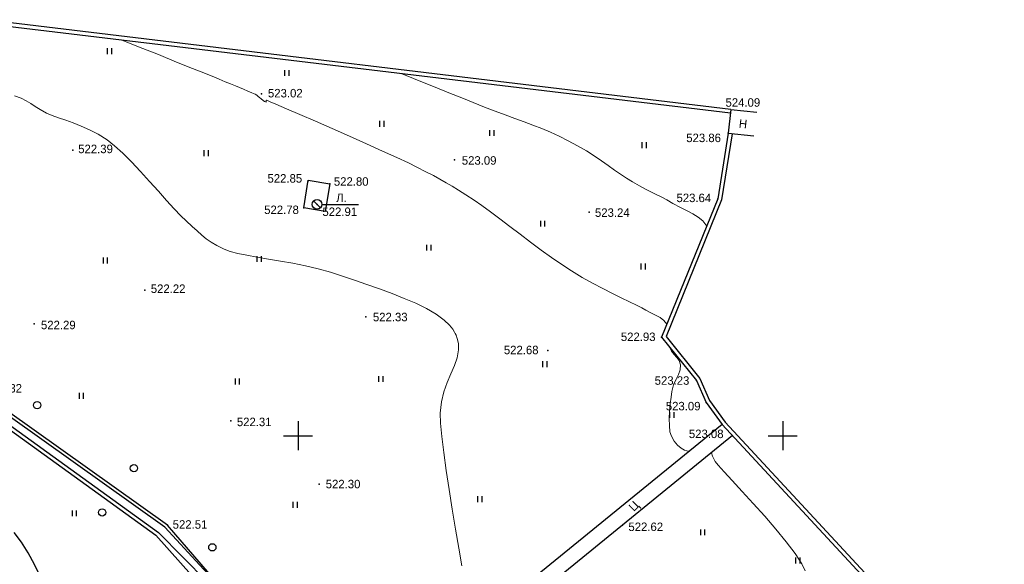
# Model space of a CAD drawing. Header units: millimetres. Extents: x 767170 to 66149698, y -983507 to 2493658.
# Tile 177 of 256: x 2530688 to 2632280, y -470905 to -414727. Entities that reach past the tile are written whole.
import ezdxf

# ---------------------------------------------------------------- set-up
doc = ezdxf.new("R2010")
doc.units = ezdxf.units.MM
doc.linetypes.add('Д_ТРОТ_ТРУБА', pattern=[3, 1.5, -1.5])
doc.linetypes.add('ДОРОГИ_СТРОЯЩ', pattern=[9, 8, -1])
for name, color, linetype in [('(001) Сетка', 92, 'Continuous'), ('(004) Точки рельефа', 7, 'Continuous'), ('(007) Здания', 7, 'Continuous'), ('(011) Колодцы', 7, 'Continuous'), ('(022) Возд. Линии', 7, 'Continuous'), ('(025) Дорога', 7, 'Continuous'), ('(027) Гидрография', 7, 'Continuous'), ('(031) Горизонтали', 42, 'Continuous'), ('(036) Растительность', 7, 'Continuous'), ('(038) Деревья', 7, 'Continuous'), ('(040) Ограда', 7, 'Continuous')]:
    doc.layers.add(name, color=color, linetype=linetype)
doc.layers.add('(032) Горизонтали утолщенные', color=32, linetype='Continuous', lineweight=30)
doc.styles.add('BM-431', font='txt')
doc.styles.add('D-431', font='txt')
doc.styles.add('P-131', font='txt')
doc.styles.add('S', font='txtwr', dxfattribs={"oblique": 15})
doc.styles.get("Standard").update_dxf_attribs({"font": 'isocpeui.ttf'})
doc.linetypes.add('ОГРАДА_БЕТ', pattern='A,4,["|",Standard,S=0.8,R=0,X=0,Y=-0.8],4', length=8)
doc.linetypes.add('ОТКОСЫ_НЕУКР1', pattern='A,0.5,["|",Standard,S=-1.2,R=0,X=0,Y=1.2],1,["|",Standard,S=-0.5,R=0,X=0,Y=0.5],0.5', length=2)

# ---------------------------------------------------------------- blocks, each defined once
blk = doc.blocks.new('I04010')
for p, q in [((-0.412273, 0.007146), (-0.412273, 1.207146)), ((0.387727, 1.207146), (0.387727, 0.007146))]:
    blk.add_line(p, q)
blk = doc.blocks.new('d')
at = {"layer": '(038) Деревья'}
blk.add_ellipse((0, 0), major_axis=(0.265, 0.265), ratio=1, start_param=5.497787, end_param=11.780972, dxfattribs=at)
blk = doc.blocks.new('Setka')
at = {"layer": '(001) Сетка'}
for p, q in [((0, 1.5), (0, -1.5)), ((-1.5, 0), (1.5, 0))]:
    blk.add_line(p, q, dxfattribs=at)
blk = doc.blocks.new('I01171-flat-4')
at = {"layer": '(011) Колодцы'}
blk.add_line((-0.36, 0.35), (0.35, -0.35), dxfattribs=at)
blk.add_circle((0, 0), 0.5, dxfattribs=at)
at = {"color": 4, "style": 'S', "oblique": 15}
blk.add_attdef('Z', (0.81, -0.55), '', height=1, dxfattribs=at)
blk = doc.blocks.new('Topo Xos')
at = {"layer": '(004) Точки рельефа', "color": 7, "linetype": 'ByBlock', "lineweight": -2, "transparency": 16777216}
for p in [(102.9, 149.25), (151.26, 147.23), (151.04, 145.19), (83.42, 143.44), (122.78, 142.42), (107.7, 140.27), (109.92, 139.97), (149.97, 138.4), (107.24, 137.47), (108.61, 137.84), (136.68, 137.03), (90.86, 128.99), (113.65, 126.22), (79.42, 125.52), (144.16, 124.14), (132.41, 122.77), (147.77, 119.68), (148.75, 117.4), (99.73, 115.52), (150.42, 115.12), (108.84, 108.99), (93.19, 104.74), (140.13, 104.76)]:
    blk.add_point(p, dxfattribs=at)
at = {"layer": '(022) Возд. Линии', "color": 0, "ltscale": 600, "transparency": 16777216, "flags": 128}
blk.add_lwpolyline([(109.12, 137.84), (112.9, 137.84)], dxfattribs=at)
at = {"layer": '(025) Дорога', "linetype": 'Д_ТРОТ_ТРУБА', "ltscale": 600, "transparency": 16777216, "flags": 128}
blk.add_lwpolyline([(107.24, 137.47), (107.71, 140.33), (109.92, 139.97), (109.45, 137.1)], close=True, dxfattribs=at)
at = {"layer": '(025) Дорога', "linetype": 'Д_ТРОТ_ТРУБА', "ltscale": 600, "transparency": 16777216}
for points in [[(150.42, 115.12), (125.98, 95.26)], [(151.48, 113.98), (127.15, 94.21)]]:
    blk.add_lwpolyline(points, dxfattribs=at)
at = {"layer": '(027) Гидрография', "color": 3, "ltscale": 600, "transparency": 16777216}
for points in [[(39.25, 151), (51.34, 133.53), (92.26, 103.99), (99.78, 96.36)], [(100.14, 96.71), (92.92, 104.55), (51.81, 133.81), (39.59, 151.22)]]:
    blk.add_lwpolyline(points, dxfattribs=at)
at = {"layer": '(031) Горизонтали', "color": 42, "linetype": 'Continuous', "lineweight": 0, "ltscale": 600, "transparency": 16777216}
for points in [[(123.56, 100.56), (123.24, 102.38), (122.9, 104.34), (122.56, 106.38), (122.23, 108.42), (121.93, 110.39), (121.68, 112.24), (121.48, 113.88), (121.36, 115.26), (121.33, 116.3), (121.44, 117.46), (121.7, 118.5), (122.05, 119.47), (122.43, 120.36), (122.79, 121.2), (123.07, 122.02), (123.22, 122.83), (123.2, 123.49), (123.08, 124), (122.96, 124.35), (122.87, 124.53), (122.8, 124.67), (122.62, 124.96), (122.29, 125.37), (121.74, 125.89), (120.9, 126.5), (119.91, 127.08), (118.81, 127.63), (117.61, 128.14), (116.36, 128.64), (115.06, 129.11), (113.76, 129.56), (112.48, 130.01), (111.25, 130.44), (110.01, 130.85), (108.73, 131.19), (107.42, 131.49), (106.11, 131.76), (104.83, 131.99), (103.59, 132.2), (102.43, 132.39), (101.37, 132.58), (100.43, 132.78), (99.64, 132.99), (99.02, 133.21), (98.28, 133.58), (97.69, 133.93), (97.18, 134.29), (96.72, 134.67), (96.26, 135.09), (95.73, 135.57), (95.1, 136.14), (94.55, 136.67), (93.87, 137.39), (93.09, 138.25), (92.24, 139.2), (91.33, 140.21), (90.41, 141.23), (89.48, 142.21), (88.58, 143.11), (87.73, 143.89), (86.95, 144.5), (86.03, 145.07), (85.14, 145.54), (84.28, 145.92), (83.46, 146.24), (82.68, 146.51), (81.95, 146.76), (81.28, 147), (80.69, 147.26), (80.03, 147.61), (79.52, 147.94), (79.07, 148.24), (78.61, 148.53), (78.08, 148.8), (77.4, 149.05)], [(144.71, 125.47), (144.39, 125.87), (144.02, 126.16), (143.6, 126.39), (143.11, 126.62), (142.55, 126.92), (142.13, 127.15), (141.56, 127.43), (140.84, 127.78), (140.01, 128.18), (139.09, 128.64), (138.09, 129.15), (137.04, 129.71), (135.96, 130.31), (134.86, 130.97), (133.86, 131.62), (132.81, 132.35), (131.73, 133.13), (130.65, 133.94), (129.57, 134.76), (128.51, 135.57), (127.49, 136.34), (126.52, 137.07), (125.63, 137.71), (124.82, 138.26), (123.95, 138.83), (123.21, 139.3), (122.55, 139.71), (121.93, 140.07), (121.3, 140.43), (120.62, 140.8), (119.85, 141.21), (118.92, 141.68), (118.05, 142.11), (116.84, 142.67), (115.37, 143.34), (113.71, 144.08), (111.95, 144.87), (110.16, 145.65), (108.44, 146.41), (106.84, 147.11), (105.46, 147.7), (104.37, 148.17), (103.77, 148.43), (103.5, 148.54), (103.41, 148.58), (103.4, 148.58), (103.39, 148.57), (103.38, 148.54), (103.38, 148.45), (103.36, 148.38), (103.28, 148.41), (103.19, 148.45), (103.06, 148.54), (102.84, 148.71), (102.66, 148.85), (102.54, 148.98), (102.41, 149.1), (102.23, 149.2), (101.9, 149.35), (101.48, 149.52), (101.01, 149.72), (100.62, 149.89), (100.19, 150.07), (99.7, 150.27), (99.15, 150.49), (98.53, 150.75), (98.04, 150.95), (97.1, 151.33), (95.77, 151.86), (94.13, 152.52), (92.25, 153.28), (90.19, 154.1), (88.58, 154.75)], [(148.83, 135.58), (148.42, 136.13), (147.94, 136.53), (147.4, 136.86), (146.79, 137.17), (146.1, 137.5), (145.34, 137.92), (144.7, 138.29), (144.13, 138.6), (143.6, 138.87), (143.06, 139.13), (142.5, 139.42), (141.87, 139.75), (141.15, 140.16), (140.54, 140.53), (139.93, 140.94), (139.31, 141.38), (138.65, 141.84), (137.96, 142.33), (137.21, 142.83), (136.4, 143.35), (135.5, 143.87), (134.52, 144.4), (133.6, 144.86), (132.7, 145.27), (131.8, 145.65), (130.89, 146.01), (129.97, 146.36), (129.02, 146.71), (128.03, 147.08), (126.99, 147.46), (125.89, 147.88), (124.72, 148.34), (123.54, 148.81), (122.22, 149.34), (120.8, 149.92), (119.31, 150.51), (117.81, 151.12), (117.35, 151.3)], [(147.02, 112.36), (146.94, 112.37), (146.77, 112.4), (146.52, 112.49), (146.18, 112.68), (145.79, 113), (145.45, 113.42), (145.17, 113.92), (145.03, 114.39), (144.97, 115.01), (144.96, 115.72), (144.99, 116.49), (145.06, 117.25), (145.14, 117.95), (145.23, 118.55), (145.41, 119.22), (145.66, 119.79), (145.91, 120.28), (146.09, 120.76), (146.12, 121.27), (145.99, 121.72), (145.75, 122.05), (145.47, 122.35), (145.19, 122.7), (144.96, 123.16)], [(158.99, 100.04), (158.64, 100.75), (157.95, 101.81), (157.03, 103.02), (155.96, 104.32), (154.81, 105.66), (153.63, 106.98), (152.49, 108.23), (151.46, 109.34), (150.61, 110.26), (150, 110.94), (149.69, 111.33), (149.43, 111.85), (149.31, 112.22)]]:
    blk.add_lwpolyline(points, dxfattribs=at)
at = {"layer": '(032) Горизонтали утолщенные', "color": 32, "linetype": 'Continuous', "lineweight": 30, "ltscale": 600, "transparency": 16777216}
blk.add_lwpolyline([(81.91, 94.08), (81.91, 94.08), (81.95, 94.32), (81.93, 94.6), (81.86, 94.88), (81.67, 95.44), (81.39, 96.23), (81.02, 97.21), (80.57, 98.31), (80.04, 99.49), (79.46, 100.7), (78.81, 101.88), (78.13, 102.98), (77.38, 104)], dxfattribs=at)
at = {"layer": '(040) Ограда', "linetype": 'ОГРАДА_БЕТ', "ltscale": 600, "transparency": 16777216, "flags": 128}
for points in [[(151.26, 147.23), (74.07, 156.49)], [(151.44, 145.12), (150.36, 138.29), (144.62, 124.2), (148.11, 119.89), (149.1, 117.6), (150.73, 115.38), (179.98, 83.79), (170.16, 56.55)]]:
    blk.add_lwpolyline(points, dxfattribs=at)
at = {"layer": '(040) Ограда', "ltscale": 600, "transparency": 16777216, "flags": 128}
for points in [[(151.31, 147.63), (74.12, 156.89)], [(151.04, 145.19), (149.97, 138.4), (144.16, 124.14), (147.77, 119.68), (148.75, 117.4), (150.42, 115.12), (179.53, 83.69), (169.44, 55.74), (170.44, 55.29), (170.86, 56.3), (169.78, 56.68)]]:
    blk.add_lwpolyline(points, dxfattribs=at)
at = {"linetype": 'ОТКОСЫ_НЕУКР1', "ltscale": 600, "transparency": 16777216}
for points in [[(100.14, 96.71), (93.19, 104.74), (52.13, 133.96), (40.21, 151.42)], [(38.88, 150.75), (51.05, 133.24), (91.98, 103.7), (97.07, 98), (99.78, 96.36)]]:
    blk.add_lwpolyline(points, dxfattribs=at)
at = {"ltscale": 600, "transparency": 16777216}
for points in [[(151.31, 147.63), (151.04, 145.19), (153.67, 144.9)], [(151.31, 147.63), (153.99, 147.34)]]:
    blk.add_lwpolyline(points, dxfattribs=at)
at = {"layer": '(001) Сетка', "transparency": 16777216}
for p in [(106.66, 113.97), (156.66, 113.97)]:
    blk.add_blockref('Setka', p, dxfattribs=at)
at = {"layer": '(022) Возд. Линии', "transparency": 16777216}
blk.add_blockref('I01171-flat-4', (108.62, 137.84), dxfattribs=at)
at = {"layer": '(036) Растительность', "linetype": 'Continuous', "transparency": 16777216, "xscale": 0.5, "yscale": 0.5, "zscale": 0.5}
for p in [(87.21, 153.33), (105.5, 151.08), (115.3, 145.84), (126.66, 144.9), (97.19, 142.81), (142.38, 143.64), (131.9, 135.54), (120.15, 133.06), (86.78, 131.74), (102.65, 131.89), (142.28, 131.12), (132.12, 121.05), (115.21, 119.52), (100.39, 119.26), (84.3, 117.78), (145.23, 115.81), (125.42, 107.13), (106.36, 106.54), (83.58, 105.67), (148.41, 103.71), (158.23, 100.79)]:
    blk.add_blockref('I04010', p, dxfattribs=at)
at = {"layer": '(038) Деревья', "linetype": 'Continuous', "transparency": 16777216}
for p in [(79.73, 117.12), (89.72, 110.63), (86.44, 106.06), (97.81, 102.46)]:
    blk.add_blockref('d', p, dxfattribs=at)
at = {"layer": '(004) Точки рельефа', "linetype": 'ByBlock', "transparency": 16777216, "char_height": 0.875, "attachment_point": 4, "style": 'D-431'}
for s, insert in [('523.02', (103.55, 149.3)), ('524.09', (150.76, 148.34)), ('523.86', (146.71, 144.69)), ('522.39', (83.97, 143.55)), ('523.09', (123.55, 142.36)), ('522.85', (103.5, 140.51)), ('522.80', (110.35, 140.19)), ('523.64', (145.7, 138.5)), ('522.78', (103.16, 137.27)), ('522.91', (109.17, 137.07)), ('523.24', (137.29, 136.98)), ('522.22', (91.46, 129.13)), ('522.33', (114.38, 126.21)), ('522.29', (80.13, 125.39)), ('522.93', (139.96, 124.17)), ('522.68', (127.89, 122.81)), ('523.23', (143.45, 119.66)), ('522.32', (74.59, 118.86)), ('523.09', (144.6, 117.02)), ('522.31', (100.34, 115.39)), ('523.08', (146.98, 114.16)), ('522.30', (109.51, 108.98)), ('522.51', (93.72, 104.81)), ('522.62', (140.74, 104.57))]:
    blk.add_mtext(s, dxfattribs=dict(at, insert=insert))
at = {"layer": '(007) Здания', "transparency": 16777216, "style": 'P-131'}
blk.add_text('Н', height=0.88, rotation=353.6947, dxfattribs=at).set_placement((152.1, 145.76))
at = {"layer": '(011) Колодцы', "transparency": 16777216, "style": 'BM-431'}
blk.add_text('Л.', height=0.875, dxfattribs=at).set_placement((110.59, 138.08))
at = {"layer": '(025) Дорога', "linetype": 'ДОРОГИ_СТРОЯЩ', "transparency": 16777216, "style": 'BM-431'}
blk.add_text('Ц', height=0.875, rotation=44.6639, dxfattribs=at).set_placement((141.3, 106.1))

msp = doc.modelspace()

# ---------------------------------------------------------------- block references
at = {"xscale": 1000, "yscale": 1000, "zscale": 1000}
msp.add_blockref('Topo Xos', (2452754.32, -571613.28), dxfattribs=at)

doc.saveas('drawing.dxf')
